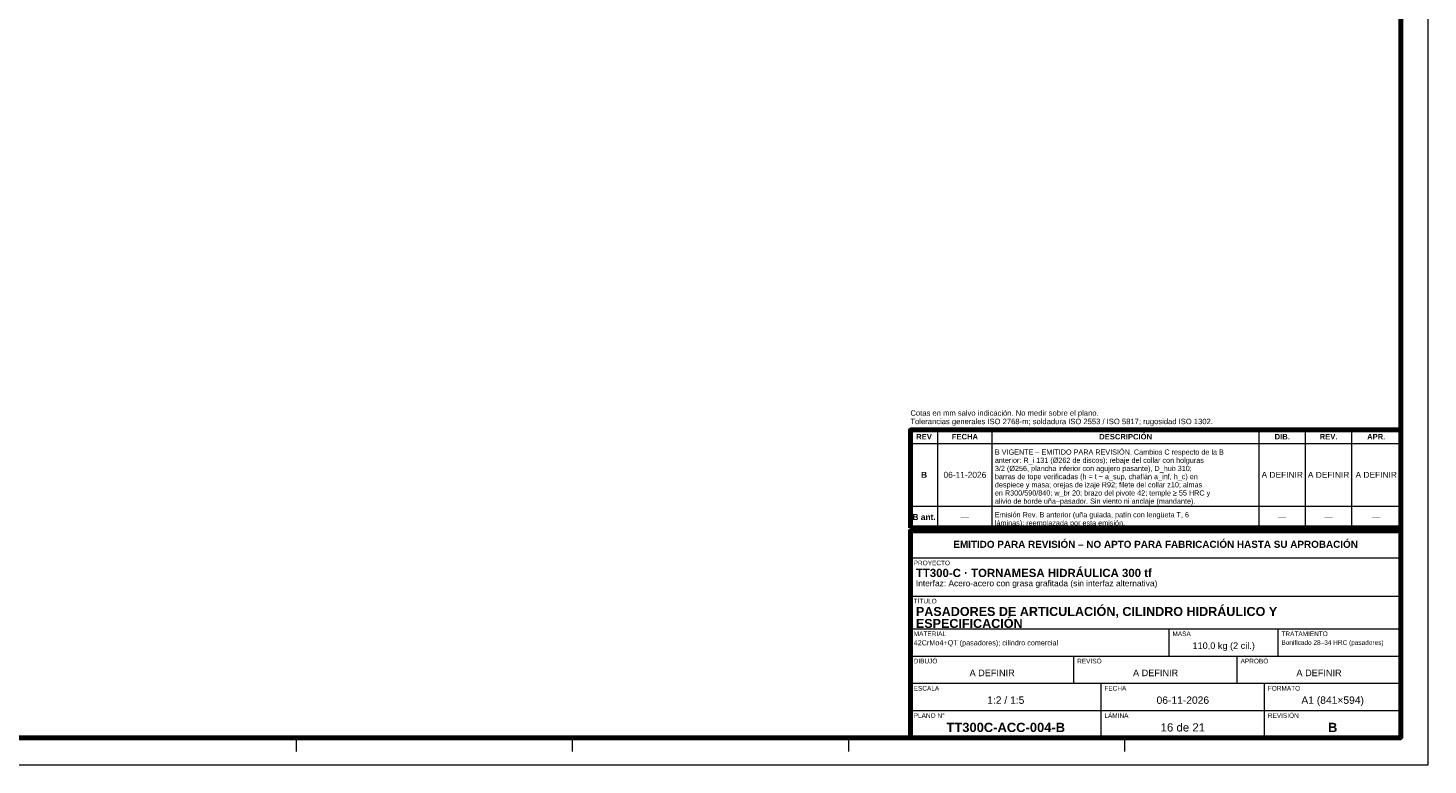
# Model space of a CAD drawing. Header units: millimetres. Extents: x 0 to 841, y 0 to 594.
# Tile 3 of 4: x 327 to 841, y 0 to 271. Entities that reach past the tile are written whole.
import ezdxf
from ezdxf.enums import TextEntityAlignment as Align

# ---------------------------------------------------------------- set-up
doc = ezdxf.new("R2010")
doc.units = ezdxf.units.MM
for name, color, linetype, lineweight in [('FINA', 7, 'CONTINUOUS', 18), ('MARCO', 7, 'CONTINUOUS', 70), ('TXT', 7, 'CONTINUOUS', 25)]:
    doc.layers.add(name, color=color, linetype=linetype, lineweight=lineweight)
doc.styles.add('STD', font='LiberationSans-Regular.ttf')
doc.styles.add('STDB', font='LiberationSans-Bold.ttf')

msp = doc.modelspace()

# ---------------------------------------------------------------- linework, layer by layer
at = {"layer": 'FINA'}
for p, q in [((661, 87), (661, 123)), ((681, 87), (681, 123)), ((779, 87), (779, 123)), ((796, 87), (796, 123)), ((813, 87), (813, 123)), ((651, 118), (831, 118)), ((651, 95), (831, 95)), ((651, 87), (831, 87)), ((651, 86), (831, 86)), ((651, 76), (831, 76)), ((651, 62), (831, 62)), ((651, 50), (831, 50)), ((746, 40), (746, 50)), ((786, 40), (786, 50)), ((651, 40), (831, 40)), ((711, 30), (711, 40)), ((771, 30), (771, 40)), ((651, 30), (831, 30)), ((721, 20), (721, 30)), ((781, 20), (781, 30)), ((651, 20), (831, 20)), ((721, 10), (721, 20)), ((781, 10), (781, 20)), ((425.5, 10), (425.5, 5)), ((526.88, 10), (526.88, 5)), ((628.25, 10), (628.25, 5)), ((729.62, 10), (729.62, 5))]:
    msp.add_line(p, q, dxfattribs=at)
msp.add_lwpolyline([(0, 0), (841, 0), (841, 594), (0, 594)], close=True, dxfattribs=at)
at = {"layer": 'MARCO'}
for points in [[(20, 10), (831, 10), (831, 584), (20, 584)], [(651, 87), (831, 87), (831, 123), (651, 123)], [(651, 10), (831, 10), (831, 86), (651, 86)]]:
    msp.add_lwpolyline(points, close=True, dxfattribs=at)

# ---------------------------------------------------------------- texts
at = {"layer": 'TXT', "style": 'STD'}
for s, p in [('Cotas en mm salvo indicación. No medir sobre el plano.', (651, 127.6)), ('Tolerancias generales ISO 2768-m; soldadura ISO 2553 / ISO 5817; rugosidad ISO 1302.', (651, 124.5))]:
    msp.add_text(s, height=2, dxfattribs=at).set_placement(p, align=Align.BOTTOM_LEFT)
at = {"layer": 'TXT'}
for s, height, style, p in [('REV', 2, 'STDB', (656, 120.5)), ('FECHA', 2, 'STDB', (671, 120.5)), ('DESCRIPCIÓN', 2, 'STDB', (730, 120.5)), ('DIB.', 2, 'STDB', (787.5, 120.5)), ('REV.', 2, 'STDB', (804.5, 120.5)), ('APR.', 2, 'STDB', (822, 120.5)), ('B', 2.2, 'STDB', (656, 106.5)), ('06-11-2026', 2.2, 'STD', (671, 106.5)), ('A DEFINIR', 2.2, 'STD', (787.5, 106.5)), ('A DEFINIR', 2.2, 'STD', (804.5, 106.5)), ('A DEFINIR', 2.2, 'STD', (822, 106.5)), ('B ant.', 2.2, 'STDB', (656, 91)), ('—', 2.2, 'STD', (671, 91)), ('—', 2.2, 'STD', (787.5, 91)), ('—', 2.2, 'STD', (804.5, 91)), ('—', 2.2, 'STD', (822, 91)), ('EMITIDO PARA REVISIÓN – NO APTO PARA FABRICACIÓN HASTA SU APROBACIÓN', 2.6, 'STDB', (741, 81)), ('110,0 kg (2 cil.)', 2.4, 'STD', (766, 43.8)), ('A DEFINIR', 2.4, 'STD', (681, 33.8)), ('A DEFINIR', 2.4, 'STD', (741, 33.8)), ('A DEFINIR', 2.4, 'STD', (801, 33.8)), ('1:2 / 1:5', 2.7, 'STD', (686, 23.8)), ('06-11-2026', 2.7, 'STD', (751, 23.8)), ('A1 (841×594)', 2.7, 'STD', (806, 23.8)), ('TT300C-ACC-004-B', 3.4, 'STDB', (686, 13.8)), ('16 de 21', 3, 'STD', (751, 13.8)), ('B', 3.4, 'STDB', (806, 13.8))]:
    msp.add_text(s, height=height, dxfattribs=dict(at, style=style)).set_placement(p, align=Align.MIDDLE_CENTER)
for s, height, style, p in [('B VIGENTE – EMITIDO PARA REVISIÓN. Cambios C respecto de la B', 1.9, 'STD', (682, 115.8)), ('3/2 (Ø256, plancha inferior con agujero pasante), D_hub 310;', 1.9, 'STD', (682, 109.8)), ('anterior: R_i 131 (Ø262 de discos); rebaje del collar con holguras', 1.9, 'STD', (682, 112.8)), ('despiece y masa; orejas de izaje R92; filete del collar z10; almas', 1.9, 'STD', (682, 103.8)), ('barras de tope verificadas (h = t − a_sup, chaflán a_inf, h_c) en', 1.9, 'STD', (682, 106.8)), ('en R300/590/840; w_br 20; brazo del pivote 42; temple ≥ 55 HRC y', 1.9, 'STD', (682, 100.8)), ('alivio de borde uña–pasador. Sin viento ni anclaje (mandante).', 1.9, 'STD', (682, 97.8)), ('Emisión Rev. B anterior (uña guiada, patín con lengüeta T, 6', 1.9, 'STD', (682, 92.8)), ('láminas); reemplazada por esta emisión.', 1.9, 'STD', (682, 89.8)), ('PROYECTO', 1.7, 'STD', (652.2, 75)), ('TT300-C · TORNAMESA HIDRÁULICA 300 tf', 3, 'STDB', (653, 72)), ('Interfaz: Acero-acero con grasa grafitada (sin interfaz alternativa)', 2.2, 'STD', (653, 67.8)), ('TÍTULO', 1.7, 'STD', (652.2, 61)), ('PASADORES DE ARTICULACIÓN, CILINDRO HIDRÁULICO Y', 3.3, 'STDB', (653, 58)), ('ESPECIFICACIÓN', 3.3, 'STDB', (653, 53.6)), ('MATERIAL', 1.7, 'STD', (652.2, 49)), ('MASA', 1.7, 'STD', (747.2, 49)), ('TRATAMIENTO', 1.7, 'STD', (787.2, 49)), ('42CrMo4+QT (pasadores); cilindro comercial', 1.9, 'STD', (652.2, 45.8)), ('Bonificado 28–34 HRC (pasadores)', 1.7, 'STD', (787.2, 45.8)), ('DIBUJÓ', 1.7, 'STD', (652.2, 39)), ('REVISÓ', 1.7, 'STD', (712.2, 39)), ('APROBÓ', 1.7, 'STD', (772.2, 39)), ('ESCALA', 1.7, 'STD', (652.2, 29)), ('FECHA', 1.7, 'STD', (722.2, 29)), ('FORMATO', 1.7, 'STD', (782.2, 29)), ('PLANO N°', 1.7, 'STD', (652.2, 19)), ('LÁMINA', 1.7, 'STD', (722.2, 19)), ('REVISIÓN', 1.7, 'STD', (782.2, 19))]:
    msp.add_text(s, height=height, dxfattribs=dict(at, style=style)).set_placement(p, align=Align.TOP_LEFT)

doc.saveas('drawing.dxf')
